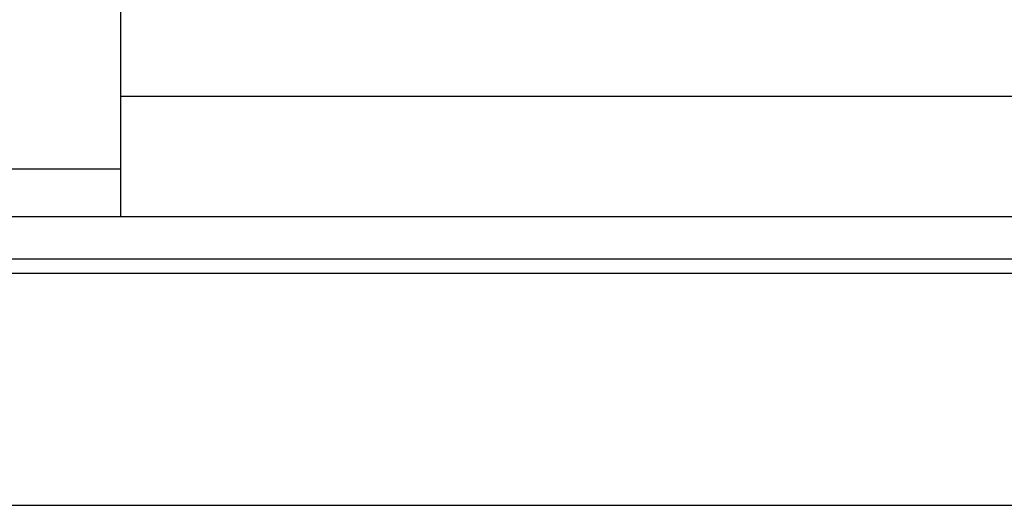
# Model space of a CAD drawing. Header units: millimetres. Extents: x -2 to 279, y 74 to 165.
# Tile 5 of 53: x 200 to 212, y 91 to 97. Entities that reach past the tile are written whole.
import ezdxf

# ---------------------------------------------------------------- set-up
doc = ezdxf.new("R2010")
doc.units = ezdxf.units.MM
doc.header["$LTSCALE"] = 0.15
doc.layers.add('2', color=7, linetype='CONTINUOUS', true_color=0xffffff)
doc.layers.add('OUT', color=3, linetype='CONTINUOUS')

msp = doc.modelspace()

# ---------------------------------------------------------------- linework, layer by layer
at = {"layer": '2', "color": 0, "linetype": 'Continuous'}
for p, q in [((193.341, 94.895), (201.141, 94.895)), ((201.141, 94.295), (193.341, 94.295))]:
    msp.add_line(p, q, dxfattribs=at)
at = {"layer": 'OUT', "color": 0}
for p, q in [((201.141, 94.295), (201.141, 117.699)), ((201.141, 94.299), (228.941, 94.299)), ((148.761, 93.772), (279.041, 93.772)), ((148.757, 93.592), (279.041, 93.592)), ((148.193, 90.699), (279.041, 90.699))]:
    msp.add_line(p, q, dxfattribs=at)
at = {"layer": 'OUT', "color": 0, "linetype": 'Continuous'}
msp.add_line((201.141, 95.799), (228.941, 95.799), dxfattribs=at)

doc.saveas('drawing.dxf')
